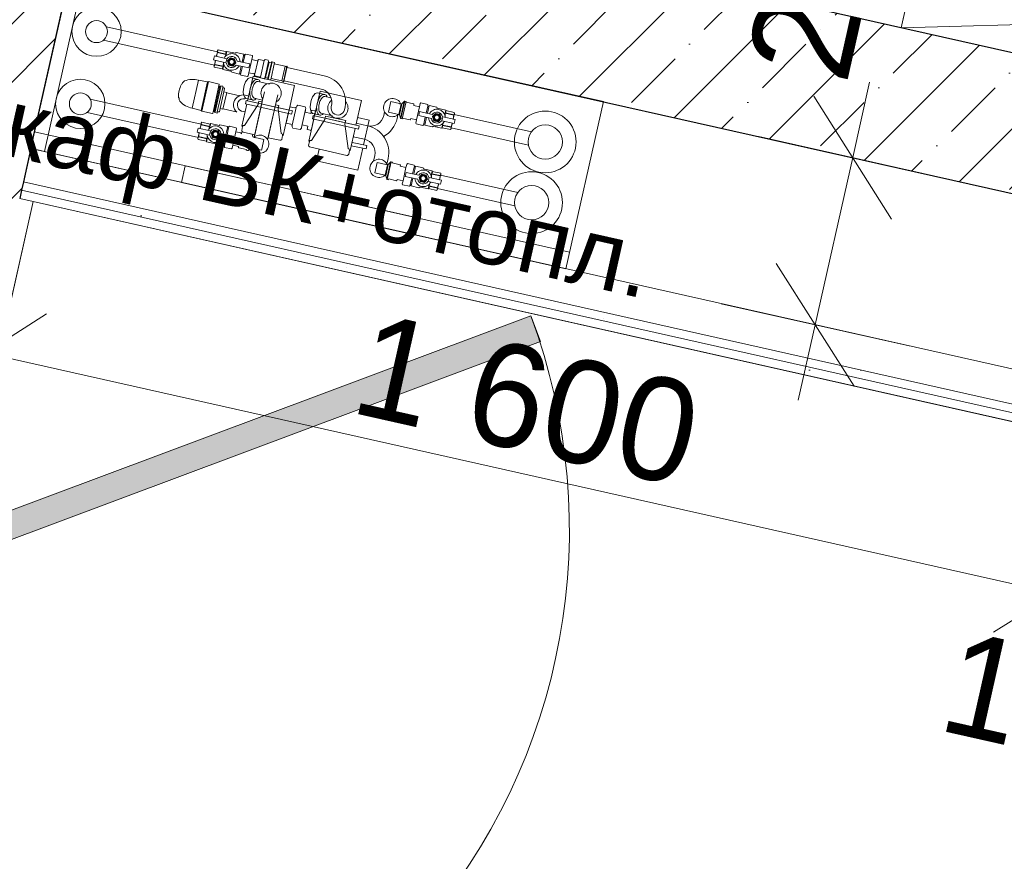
# Model space of a CAD drawing. Header units: millimetres. Extents: x -7218036 to -6523761, y 6117771 to 6337028.
# Tile 132 of 223: x -7156767 to -7155331, y 6138962 to 6140189. Entities that reach past the tile are written whole.
import ezdxf

# ---------------------------------------------------------------- set-up
doc = ezdxf.new("R2010")
doc.units = ezdxf.units.MM
doc.header["$MEASUREMENT"] = 0
for name, color, linetype in [('S - МОП.АР', 7, 'Continuous'), ('АР-Стены_внутренние_пилоны.АР', 7, 'Continuous'), ('АР-Стены_Перегородки_100_.АР', 7, 'Continuous'), ('АР-Стены_Перегородки_шахты_.АР', 7, 'Continuous'), ('АР-Чертеж-Размеры.АР', 7, 'Continuous'), ('ИОС-Шахты и отверстия.АР', 7, 'Continuous')]:
    doc.layers.add(name, color=color, linetype=linetype)
for name, color, linetype, lineweight in [('АР-Стены_внутренние_пилоны.АР_Ном._пера__1', 7, 'Continuous', 15), ('АР-Стены_Перегородки_100_.АР_Ном._пера__1', 7, 'Continuous', 15), ('АР-Стены_Перегородки_шахты_.АР_Ном._пера__1', 7, 'Continuous', 15), ('АР-Чертеж-Размеры.АР_Ном._пера__1', 7, 'Continuous', 0), ('Двери Archicad_Ном._пера__120', 7, 'Continuous', 0), ('ИОС-Шахты и отверстия.АР_Ном._пера__1', 7, 'Continuous', 0)]:
    doc.layers.add(name, color=color, linetype=linetype, lineweight=lineweight)
doc.styles.add('РЎР“Р•РќР•Р\xa0Р\x98Р\xa0_РЎРўР\x98Р›Р¬_2', font='GOTHIC.TTF')
doc.styles.add('РЎР“Р•РќР•Р\xa0Р\x98Р\xa0_РЎРўР\x98Р›Р¬_8', font='arial.ttf')
doc.dimstyles.new('СГЕНЕРИР_СТИЛЬ__1', dxfattribs={"dimtxt": 150, "dimasz": 142.5, "dimexe": 0.18, "dimexo": 0.0625, "dimgap": 0, "dimtad": 1, "dimdec": 0, "dimzin": 0, "dimdsep": 46, "dimtxsty": 'РЎР“Р•РќР•Р\xa0Р\x98Р\xa0_РЎРўР\x98Р›Р¬_2', "dimblk": 'ARROWHEAD_6', "dimblk1": 'ARROWHEAD_6', "dimblk2": 'ARROWHEAD_6', "dimcen": 0.09, "dimse1": 1, "dimse2": 1, "dimclrd": 7, "dimclre": 7, "dimclrt": 7, "dimazin": 0, "dimtfac": 1, "dimtdec": 4, "dimtmove": 0, "dimatfit": 3, "dimfxl": 1, "dimtolj": 1, "dimtzin": 0, "dimarcsym": 0})
doc.dimstyles.new('СГЕНЕРИР_СТИЛЬ__2', dxfattribs={"dimtxt": 150, "dimasz": 142.5, "dimexe": 0.18, "dimexo": 0.0625, "dimgap": 0, "dimtad": 1, "dimdec": 0, "dimzin": 0, "dimdsep": 46, "dimtxsty": 'РЎР“Р•РќР•Р\xa0Р\x98Р\xa0_РЎРўР\x98Р›Р¬_2', "dimblk": 'ARROWHEAD_6', "dimblk1": 'ARROWHEAD_6', "dimblk2": 'ARROWHEAD_6', "dimcen": 0.09, "dimse1": 1, "dimse2": 1, "dimclrd": 7, "dimclre": 7, "dimclrt": 7, "dimazin": 0, "dimtfac": 1, "dimtdec": 4, "dimtmove": 2, "dimatfit": 3, "dimfxl": 1, "dimtolj": 1, "dimtzin": 0, "dimarcsym": 0})
pattern_1 = [(45, (-6566190.34, 6563027.8), (-111.369318, 111.369318), [0, -105, 0, -157.5]), (110, (-6565840.34, 6563027.8), (148.001588, 53.868173), [0, -77, 0, -133])]
pattern_2 = [(45, (-6566190.34, 6562677.8), (-84.852814, 84.852814), []), (45, (-6566232.77, 6562720.22), (-84.852814, 84.852814), [90, -30, 0, -30])]
pattern_3 = [(0, (-6566190.34, 6562677.795), (0, 75), [0, -75])]

# ---------------------------------------------------------------- blocks, each defined once
blk = doc.blocks.new('Металлическая Дверь 23[10]_7', base_point=(-6566190.3, 6562677.8))
at = {"layer": 'Двери Archicad_Ном._пера__120', "linetype": 'Continuous', "lineweight": 0, "true_color": 0xffffff}
blk.add_hatch(color=7, dxfattribs=at).paths.add_polyline_path([(-7156021.8, 6139757), (-7156855.5, 6139445.3), (-7156841.4, 6139407.8), (-7156007.8, 6139719.5)])
at = {"layer": 'Двери Archicad_Ном._пера__120', "color": 7, "linetype": 'Continuous', "lineweight": 0}
for p, q in [((-7156021.8, 6139757), (-7156855.5, 6139445.3)), ((-7156007.8, 6139719.5), (-7156021.8, 6139757)), ((-7156841.4, 6139407.8), (-7156007.8, 6139719.5))]:
    blk.add_line(p, q, dxfattribs=at)
blk.add_arc((-7156855.5, 6139445.3), 890, 257.342, 20.5025, dxfattribs=at)
blk = doc.blocks.new('Стена_35_7', base_point=(-7156772, 6140364.4))
at = {"layer": 'АР-Стены_внутренние_пилоны.АР', "linetype": 'Continuous', "lineweight": 0, "true_color": 0x000000}
h = blk.add_hatch(dxfattribs=at)
h.set_pattern_fill('ЖЕЛЕЗОБЕТОН__PROJECT__0007', color=18, style=0, pattern_type=2)
h.set_pattern_definition(pattern_2)
h.paths.add_polyline_path([(-7156891.5, 6140288.7), (-7157052.6, 6139571.6), (-7156916, 6139540.9), (-7156857.4, 6139527.7), (-7156696.4, 6140244.9)])
h = blk.add_hatch(dxfattribs=at)
h.set_pattern_fill('ШТУКАТУРКА__ГИПС_01_0007', color=18, style=0, pattern_type=2)
h.set_pattern_definition(pattern_1)
h.paths.add_polyline_path([(-7156731.5, 6139997), (-7156676.8, 6140240.5), (-7156696.4, 6140244.9), (-7156751.1, 6140001.4)])
h = blk.add_hatch(dxfattribs=at)
h.set_pattern_fill('ШТУКАТУРКА__ГИПС_01_0007', color=18, style=0, pattern_type=2)
h.set_pattern_definition(pattern_1)
h.paths.add_polyline_path([(-7156857.4, 6139527.7), (-7156837.9, 6139523.3), (-7156748, 6139923.8), (-7156767.5, 6139928.2)])
at = {"layer": 'АР-Стены_внутренние_пилоны.АР_Ном._пера__1', "color": 7, "linetype": 'Continuous', "lineweight": 30}
for p, q in [((-7156751.1, 6140001.4), (-7156696.4, 6140244.9)), ((-7156751.1, 6140001.4), (-7156762, 6139952.6)), ((-7156762, 6139952.6), (-7156764.7, 6139940.4)), ((-7156764.7, 6139940.4), (-7156767.5, 6139928.2))]:
    blk.add_line(p, q, dxfattribs=at)
at = {"layer": 'АР-Стены_внутренние_пилоны.АР_Ном._пера__1', "color": 7, "linetype": 'Continuous', "lineweight": 0}
for p, q in [((-7156731.5, 6139997), (-7156751.1, 6140001.4)), ((-7156767.5, 6139928.2), (-7156748, 6139923.8))]:
    blk.add_line(p, q, dxfattribs=at)
at = {"layer": 'АР-Стены_внутренние_пилоны.АР_Ном._пера__1', "color": 7, "linetype": 'Continuous', "lineweight": 0, "flags": 128}
for points in [[(-7156731.5, 6139997), (-7156676.8, 6140240.5)], [(-7156837.9, 6139523.3), (-7156748, 6139923.8)]]:
    blk.add_lwpolyline(points, dxfattribs=at)
at = {"layer": 'Двери Archicad_Ном._пера__120', "color": 7, "linetype": 'Continuous', "lineweight": 0}
blk.add_blockref('Металлическая Дверь 23[10]_7', (-6566190.3, 6562677.8), dxfattribs=at)
blk = doc.blocks.new('Стена_39_7', base_point=(-7155113.4, 6139991.9))
at = {"layer": 'АР-Стены_внутренние_пилоны.АР', "linetype": 'Continuous', "lineweight": 0, "true_color": 0x000000}
h = blk.add_hatch(dxfattribs=at)
h.set_pattern_fill('ЖЕЛЕЗОБЕТОН__PROJECT__0007', color=18, style=0, pattern_type=2)
h.set_pattern_definition(pattern_2)
h.paths.add_polyline_path([(-7156692.7, 6140261.2), (-7156676.8, 6140240.5), (-7155232.9, 6139916.2), (-7155189, 6140111.4), (-7156652.5, 6140440.1)])
at = {"layer": 'АР-Стены_внутренние_пилоны.АР_Ном._пера__1', "color": 7, "linetype": 'Continuous', "lineweight": 30, "flags": 128}
for points in [[(-7155189, 6140111.4), (-7156652.5, 6140440.1)], [(-7156676.8, 6140240.5), (-7155037.7, 6139872.4)]]:
    blk.add_lwpolyline(points, dxfattribs=at)
blk = doc.blocks.new('Стена_90_7', base_point=(-7155481.7, 6140177.1))
at = {"layer": 'АР-Стены_Перегородки_100_.АР', "linetype": 'Continuous', "lineweight": 0, "true_color": 0x000000}
h = blk.add_hatch(dxfattribs=at)
h.set_pattern_fill('БЛОКИ_БЕТОННЫЕ_ЭФФЕКТИВН_7E', color=18, style=0, pattern_type=2)
h.set_pattern_definition([(45, (-6566190.34, 6562677.8), (-127.279217, 127.279217), [])])
h.paths.add_polyline_path([(-7155481.7, 6140177.1), (-7155405, 6140518.5), (-7155551.4, 6140551.4), (-7155628.1, 6140210)])
at = {"layer": 'АР-Стены_Перегородки_100_.АР_Ном._пера__1', "color": 7, "linetype": 'Continuous', "lineweight": 15, "flags": 128}
for points in [[(-7155551.4, 6140551.4), (-7155628.1, 6140210)], [(-7155405, 6140518.5), (-7155551.4, 6140551.4)], [(-7155481.7, 6140177.1), (-7155405, 6140518.5)], [(-7155628.1, 6140210), (-7155481.7, 6140177.1)]]:
    blk.add_lwpolyline(points, dxfattribs=at)
blk = doc.blocks.new('Стена_94_7', base_point=(-7152541.6, 6139030.4))
at = {"layer": 'АР-Стены_Перегородки_шахты_.АР', "linetype": 'Continuous', "lineweight": 0, "true_color": 0x000000}
h = blk.add_hatch(dxfattribs=at)
h.set_pattern_fill('ШТУКАТУРКА__ГИПС_03_0007', color=18, style=0, pattern_type=2)
h.set_pattern_definition(pattern_3)
h.paths.add_polyline_path([(-7156745.2, 6139936), (-7156742.5, 6139948.2), (-7156762, 6139952.6), (-7156764.7, 6139940.4)])
h = blk.add_hatch(dxfattribs=at)
h.set_pattern_fill('ШТУКАТУРКА__ГИПС_03_0007', color=18, style=0, pattern_type=2)
h.set_pattern_definition(pattern_3)
h.paths.add_polyline_path([(-7156748, 6139923.8), (-7156745.2, 6139936), (-7156764.7, 6139940.4), (-7156767.5, 6139928.2)])
h = blk.add_hatch(dxfattribs=at)
h.set_pattern_fill('ШТУКАТУРКА__ГИПС_03_0007', color=18, style=0, pattern_type=2)
h.set_pattern_definition(pattern_3)
h.paths.add_polyline_path([(-7156748, 6139923.8), (-7152552.5, 6138981.6), (-7152549.8, 6138993.8), (-7156745.2, 6139936)])
h = blk.add_hatch(dxfattribs=at)
h.set_pattern_fill('ШТУКАТУРКА__ГИПС_03_0007', color=18, style=0, pattern_type=2)
h.set_pattern_definition(pattern_3)
h.paths.add_polyline_path([(-7156745.2, 6139936), (-7152549.8, 6138993.8), (-7152547, 6139006), (-7156742.5, 6139948.2)])
at = {"layer": 'АР-Стены_внутренние_пилоны.АР_Ном._пера__1', "color": 7, "linetype": 'Continuous', "lineweight": 30}
for p, q in [((-7156751.1, 6140001.4), (-7156762, 6139952.6)), ((-7156762, 6139952.6), (-7156764.7, 6139940.4)), ((-7156764.7, 6139940.4), (-7156767.5, 6139928.2))]:
    blk.add_line(p, q, dxfattribs=at)
at = {"layer": 'АР-Стены_внутренние_пилоны.АР_Ном._пера__1', "color": 7, "linetype": 'Continuous', "lineweight": 0}
for p, q in [((-7156731.5, 6139997), (-7156751.1, 6140001.4)), ((-7156762, 6139952.6), (-7156742.5, 6139948.2)), ((-7156764.7, 6139940.4), (-7156745.2, 6139936)), ((-7156767.5, 6139928.2), (-7156748, 6139923.8))]:
    blk.add_line(p, q, dxfattribs=at)
at = {"layer": 'АР-Стены_Перегородки_шахты_.АР_Ном._пера__1', "color": 7, "linetype": 'Continuous', "lineweight": 0}
for p, q in [((-7156745.2, 6139936), (-7152549.8, 6138993.8)), ((-7156742.5, 6139948.2), (-7152547, 6139006))]:
    blk.add_line(p, q, dxfattribs=at)
at = {"layer": 'АР-Стены_Перегородки_шахты_.АР_Ном._пера__1', "color": 7, "linetype": 'Continuous', "lineweight": 0, "flags": 128}
for points in [[(-7152536.1, 6139054.8), (-7156731.5, 6139997)], [(-7156748, 6139923.8), (-7152552.5, 6138981.6)]]:
    blk.add_lwpolyline(points, dxfattribs=at)
blk = doc.blocks.new('*D507', base_point=(-6566190.3, 6562677.8))
at = {"layer": 'АР-Чертеж-Размеры.АР_Ном._пера__1', "color": 7, "linetype": 'Continuous', "lineweight": 0, "transparency": 16777216}
for p, q in [((-7156848.9, 6139565.9), (-7156787.2, 6139840.3)), ((-7156728.4, 6139759.8), (-7156907.7, 6139646.3)), ((-7156927.8, 6139727.7), (-7156818, 6139703.1)), ((-7156818, 6139703.1), (-7155257, 6139352.5)), ((-7155167.4, 6139409.2), (-7155346.6, 6139295.7))]:
    blk.add_line(p, q, dxfattribs=at)
at = {"layer": 'АР-Чертеж-Размеры.АР_Ном._пера__1', "color": 7, "lineweight": 0, "transparency": 16777216, "char_height": 150, "attachment_point": 7, "rotation": 347.342, "style": 'РЎР“Р•РќР•Р\xa0Р\x98Р\xa0_РЎРўР\x98Р›Р¬_2'}
for s, insert in [('\\A1;{\\pql;\\fCentury Gothic|b0|i0|c204|p0;\\W1.000000;1\xa0600}', (-7156288.9, 6139615)), ('\\A1;{\\pql;\\fCentury Gothic|b0|i0|c204|p0;\\W1.000000;100}', (-7155431.3, 6139151.7))]:
    blk.add_mtext(s, dxfattribs=dict(at, insert=insert))
blk = doc.blocks.new('ARROWHEAD_6')
at = {"color": 0, "linetype": 'Continuous', "lineweight": 0}
for p, q in [((-0.5, -0.5), (0.5, 0.5)), ((0, 0), (-1, 0))]:
    blk.add_line(p, q, dxfattribs=at)
blk = doc.blocks.new('*D508', base_point=(-6566190.3, 6562677.8))
at = {"layer": 'АР-Чертеж-Размеры.АР_Ном._пера__1', "color": 7, "linetype": 'Continuous', "lineweight": 0, "transparency": 16777216}
for p, q in [((-7156818, 6139703.1), (-7155257, 6139352.5)), ((-7155287.8, 6139215.3), (-7155226.2, 6139489.7)), ((-7155190.2, 6139193.4), (-7155128.6, 6139467.8)), ((-7155167.4, 6139409.2), (-7155346.6, 6139295.7)), ((-7155069.8, 6139387.3), (-7155249, 6139273.8)), ((-7155257, 6139352.5), (-7155159.4, 6139330.6))]:
    blk.add_line(p, q, dxfattribs=at)
blk = doc.blocks.new('*D512', base_point=(-6566190.3, 6562677.8))
at = {"layer": 'АР-Чертеж-Размеры.АР_Ном._пера__1', "color": 7, "linetype": 'Continuous', "lineweight": 0, "transparency": 16777216}
for p, q in [((-7155527.5, 6140097.7), (-7155552.1, 6139987.9)), ((-7155495.4, 6139898.3), (-7155608.9, 6140077.5)), ((-7155689.3, 6140018.7), (-7155414.9, 6139957.1)), ((-7155552.1, 6139987.9), (-7155606.9, 6139744)), ((-7155663.7, 6139833.6), (-7155550.2, 6139654.4)), ((-7155744.1, 6139774.8), (-7155469.7, 6139713.2)), ((-7155606.9, 6139744), (-7155631.6, 6139634.2))]:
    blk.add_line(p, q, dxfattribs=at)
at = {"layer": 'АР-Чертеж-Размеры.АР_Ном._пера__1', "color": 7, "lineweight": 0, "transparency": 16777216, "insert": (-7155559.6, 6140091.8), "char_height": 150, "attachment_point": 7, "rotation": 77.3422, "style": 'РЎР“Р•РќР•Р\xa0Р\x98Р\xa0_РЎРўР\x98Р›Р¬_2'}
blk.add_mtext('\\A1;{\\pql;\\fCentury Gothic|b0|i0|c204|p0;\\W1.000000;250}', dxfattribs=at)
blk = doc.blocks.new('Символ Проема в Полу 21[96]_7', base_point=(-7155481.7, 6140177.1))
at = {"layer": 'ИОС-Шахты и отверстия.АР_Ном._пера__1', "color": 7, "linetype": 'Continuous', "lineweight": 0, "flags": 128}
for points in [[(-7155234.8, 6140183.8), (-7155123.3, 6140404.1), (-7155416, 6140469.8), (-7155481.7, 6140177.1)], [(-7155481.7, 6140177.1), (-7155189, 6140111.3), (-7155123.3, 6140404.1), (-7155234.8, 6140183.8)]]:
    blk.add_lwpolyline(points, close=True, dxfattribs=at)

msp = doc.modelspace()

# ---------------------------------------------------------------- linework, layer by layer
at = {"layer": 'S - МОП.АР', "color": 254, "linetype": 'Continuous', "lineweight": 0, "true_color": 0xdadada, "flags": 128}
msp.add_lwpolyline([(-7146382.639, 6138251.176), (-7150295.038, 6139130.552), (-7150435.659, 6138504.918), (-7156748.015, 6139923.651), (-7157089.913, 6138401.333), (-7147162.243, 6136171.746), (-7146974.894, 6137005.953), (-7146677.305, 6136939.12)], close=True, dxfattribs=at)
at = {"layer": 'ИОС-Шахты и отверстия.АР_Ном._пера__1', "color": 7, "linetype": 'Continuous', "lineweight": 0}
for p, q in [((-7156751.146, 6140000.989), (-7156696.361, 6140244.912)), ((-7156696.361, 6140244.912), (-7155915.806, 6140069.6)), ((-7156640.997, 6140178.669), (-7156479.064, 6140142.294)), ((-7156645.379, 6140159.155), (-7156483.446, 6140122.785)), ((-7156442.963, 6140127.017), (-7156440.385, 6140138.497)), ((-7156441.35, 6140126.655), (-7156439.119, 6140136.589)), ((-7156428.612, 6140130.888), (-7156432.961, 6140111.526)), ((-7156419.778, 6140130.518), (-7156424.817, 6140108.083)), ((-7156416.254, 6140105.131), (-7156410.83, 6140129.28)), ((-7156404.435, 6140128.101), (-7156409.914, 6140103.707)), ((-7156408.721, 6140104.516), (-7156403.703, 6140126.86)), ((-7156405.293, 6140103.746), (-7156400.274, 6140126.09)), ((-7156399.377, 6140127.682), (-7156405.163, 6140101.923)), ((-7156446.856, 6140109.682), (-7156444.278, 6140121.163)), ((-7156444.896, 6140110.865), (-7156442.665, 6140120.8)), ((-7156377.279, 6140119.428), (-7156323.301, 6140107.302)), ((-7156420.016, 6140102.012), (-7156430.89, 6140104.454)), ((-7156402.977, 6140095.085), (-7156419.7, 6140098.859)), ((-7156381.66, 6140099.924), (-7156327.673, 6140087.799)), ((-7156414.567, 6140065.975), (-7156410.52, 6140083.993)), ((-7156405.743, 6140013.998), (-7156391.006, 6140079.61)), ((-7156322.445, 6140080.097), (-7156333.319, 6140082.54)), ((-7156664.669, 6140073.272), (-7156502.557, 6140036.861)), ((-7156425.631, 6140074.625), (-7156413.259, 6140071.799)), ((-7156425.368, 6140017.883), (-7156414.567, 6140065.975)), ((-7156313.156, 6140074.92), (-7156322.128, 6140076.944)), ((-7156214.31, 6140050.784), (-7156210.914, 6140065.907)), ((-7156209.955, 6140066.207), (-7156213.57, 6140050.108)), ((-7156212.092, 6140045.375), (-7156206.594, 6140069.854)), ((-7156205.724, 6140070.126), (-7156211.422, 6140044.758)), ((-7156209.496, 6140044.325), (-7156203.799, 6140069.693)), ((-7155915.806, 6140069.6), (-7155970.591, 6139825.677)), ((-7156669.052, 6140053.758), (-7156506.47, 6140017.242)), ((-7156328.06, 6140052.71), (-7156310.924, 6140048.862)), ((-7156184.076, 6140062.115), (-7156188.425, 6140042.753)), ((-7156174.372, 6140052.841), (-7156172.141, 6140062.776)), ((-7156172.759, 6140052.479), (-7156170.181, 6140063.959)), ((-7156020.948, 6140025.55), (-7156133.593, 6140050.85)), ((-7156340.527, 6140044.245), (-7156339.436, 6140049.101)), ((-7156273.204, 6140029.124), (-7156340.527, 6140044.245)), ((-7156339.436, 6140049.101), (-7156272.114, 6140033.98)), ((-7156177.919, 6140037.052), (-7156175.687, 6140046.987)), ((-7156176.653, 6140035.145), (-7156174.074, 6140046.625)), ((-7155965.113, 6139850.069), (-7156745.667, 6140025.381)), ((-7156466.635, 6140021.619), (-7156464.057, 6140033.099)), ((-7156465.022, 6140021.257), (-7156462.791, 6140031.192)), ((-7156452.285, 6140025.491), (-7156456.633, 6140006.129)), ((-7156272.114, 6140033.98), (-7156273.204, 6140029.124)), ((-7156025.331, 6140006.037), (-7156137.976, 6140031.336)), ((-7156470.528, 6140004.285), (-7156467.95, 6140015.765)), ((-7156468.568, 6140005.468), (-7156466.337, 6140015.403)), ((-7155970.591, 6139825.677), (-7156751.146, 6140000.989)), ((-7156231.916, 6139956.738), (-7156226.419, 6139981.217)), ((-7156225.548, 6139981.489), (-7156231.246, 6139956.121)), ((-7156234.135, 6139962.147), (-7156230.738, 6139977.27)), ((-7156229.779, 6139977.57), (-7156233.394, 6139961.472)), ((-7156203.9, 6139973.478), (-7156208.249, 6139954.117)), ((-7156194.197, 6139964.204), (-7156191.965, 6139974.139)), ((-7156192.583, 6139963.842), (-7156190.005, 6139975.322)), ((-7156197.743, 6139948.415), (-7156195.511, 6139958.35)), ((-7156196.477, 6139946.508), (-7156193.898, 6139957.988)), ((-7156040.85, 6139936.937), (-7156153.416, 6139962.219)), ((-7156045.233, 6139917.424), (-7156157.798, 6139942.706))]:
    msp.add_line(p, q, dxfattribs=at)
for points in [[(-7156478.621, 6140144.266), (-7156477.976, 6140144.966), (-7156465.756, 6140142.221), (-7156465.188, 6140142.838), (-7156452.679, 6140140.028), (-7156451.74, 6140141.047), (-7156440.385, 6140138.497), (-7156440.732, 6140136.952), (-7156439.119, 6140136.589), (-7156438.817, 6140137.93), (-7156437.866, 6140138.962), (-7156428.015, 6140136.75), (-7156427.597, 6140135.41), (-7156428.612, 6140130.888), (-7156421.026, 6140129.184), (-7156420.701, 6140127.891), (-7156420.169, 6140128.778), (-7156419.778, 6140130.518, -0.41421356), (-7156418.878, 6140131.088), (-7156410.83, 6140129.28), (-7156410.775, 6140129.525), (-7156409.566, 6140130.852), (-7156404.96, 6140129.817), (-7156404.435, 6140128.101), (-7156404.869, 6140126.169, -0.39558964), (-7156403.703, 6140126.86), (-7156400.274, 6140126.09), (-7156400.006, 6140127.283, -0.41519234), (-7156399.377, 6140127.682), (-7156395.5, 6140126.811), (-7156395.993, 6140124.616), (-7156380.041, 6140121.033), (-7156379.445, 6140120.937, 0.0978561), (-7156377.587, 6140121.118, -0.57355547), (-7156377.019, 6140120.589), (-7156381.918, 6140098.774, -0.57343649), (-7156382.658, 6140098.538, 0.12887998), (-7156384.84, 6140099.665), (-7156400.792, 6140103.248), (-7156401.285, 6140101.053), (-7156405.163, 6140101.923, -0.41582202), (-7156405.561, 6140102.552), (-7156405.293, 6140103.746), (-7156408.721, 6140104.516, -0.39185302), (-7156409.479, 6140105.617), (-7156409.914, 6140103.707), (-7156410.612, 6140102.94), (-7156415.95, 6140104.139), (-7156416.254, 6140105.131), (-7156416.199, 6140105.376), (-7156424.247, 6140107.183, -0.41421356), (-7156424.817, 6140108.083), (-7156424.356, 6140110.133), (-7156424.74, 6140109.68), (-7156424.838, 6140109.702), (-7156425.167, 6140111.016), (-7156426.008, 6140109.965), (-7156432.961, 6140111.526), (-7156433.977, 6140107.004), (-7156434.928, 6140105.972), (-7156444.779, 6140108.185), (-7156445.197, 6140109.524), (-7156444.896, 6140110.865), (-7156446.509, 6140111.228), (-7156446.856, 6140109.682), (-7156458.212, 6140112.233), (-7156458.625, 6140113.556), (-7156459.907, 6140113.844), (-7156471.134, 6140116.365), (-7156471.384, 6140117.165), (-7156483.604, 6140119.91), (-7156483.887, 6140120.818), (-7156481.912, 6140129.615), (-7156484.705, 6140130.242), (-7156483.39, 6140136.097), (-7156480.597, 6140135.469)], [(-7156424.601, 6140021.301), (-7156441.675, 6140025.136, -0.34983856), (-7156443.619, 6140027.538), (-7156442.413, 6140033.189, -0.39882068), (-7156439.487, 6140034.878), (-7156419.776, 6140065.442), (-7156418.68, 6140070.32), (-7156413.835, 6140069.232)], [(-7156405.087, 6140016.918), (-7156388.012, 6140013.083, 0.34983856), (-7156385.227, 6140014.423), (-7156383.901, 6140020.047, 0.39882068), (-7156385.824, 6140022.825), (-7156390.572, 6140058.883), (-7156389.477, 6140063.761), (-7156394.321, 6140064.849)], [(-7156373.478, 6140061.822), (-7156366.476, 6140060.249), (-7156365.2, 6140061.121), (-7156364.017, 6140060.856, -0.18859974), (-7156361.732, 6140064.19), (-7156351.028, 6140061.786, -0.22264824), (-7156350.636, 6140056.691), (-7156351.228, 6140054.056), (-7156342.679, 6140052.192), (-7156341.59, 6140057.044), (-7156337.868, 6140056.208), (-7156336.086, 6140056.556), (-7156335.695, 6140056.468), (-7156342.329, 6140027.095), (-7156343.342, 6140027.969), (-7156347.89, 6140028.99), (-7156347.157, 6140033.574), (-7156355.412, 6140035.428), (-7156356.19, 6140031.963, -0.18859974), (-7156358.475, 6140028.629), (-7156369.18, 6140031.033, -0.18859974), (-7156369.819, 6140035.024), (-7156371.603, 6140035.425), (-7156372.095, 6140036.811), (-7156378.76, 6140038.308)], [(-7156184.076, 6140062.115), (-7156192.633, 6140064.037), (-7156192.295, 6140065.54), (-7156192.697, 6140066.175), (-7156204.018, 6140068.717), (-7156203.799, 6140069.693), (-7156205.724, 6140070.126, 0.26701599), (-7156206.594, 6140069.854), (-7156209.955, 6140066.207, -0.26843027), (-7156210.914, 6140065.907), (-7156213.494, 6140066.49), (-7156213.461, 6140066.636), (-7156226.145, 6140069.485), (-7156229.608, 6140054.069), (-7156216.924, 6140051.22), (-7156216.891, 6140051.367), (-7156214.31, 6140050.784, -0.27492618), (-7156213.57, 6140050.108), (-7156212.092, 6140045.375, 0.26794919), (-7156211.422, 6140044.758), (-7156209.496, 6140044.325), (-7156209.277, 6140045.301), (-7156197.956, 6140042.758), (-7156197.322, 6140043.16), (-7156196.981, 6140044.675), (-7156188.425, 6140042.753)], [(-7156321.109, 6140048.406), (-7156291.905, 6140041.847), (-7156293.001, 6140036.968), (-7156288.249, 6140000.926, -0.36891948), (-7156286.302, 6139998.327), (-7156287.454, 6139993.06, -0.41421356), (-7156290.441, 6139991.169), (-7156344.479, 6140003.337, -0.36891948), (-7156345.995, 6140006.208), (-7156344.9, 6140011.087, -0.41421356), (-7156341.913, 6140012.978), (-7156322.205, 6140043.527)], [(-7156203.9, 6139973.478), (-7156212.457, 6139975.4), (-7156212.119, 6139976.903), (-7156212.521, 6139977.538), (-7156223.842, 6139980.08), (-7156223.623, 6139981.056), (-7156225.548, 6139981.489, 0.26701599), (-7156226.419, 6139981.217), (-7156229.779, 6139977.57, -0.26843027), (-7156230.738, 6139977.27), (-7156233.319, 6139977.853), (-7156233.286, 6139977.999), (-7156245.97, 6139980.848), (-7156249.432, 6139965.432), (-7156236.748, 6139962.583), (-7156236.715, 6139962.73), (-7156234.135, 6139962.147, -0.27492618), (-7156233.394, 6139961.472), (-7156231.916, 6139956.738, 0.26794919), (-7156231.246, 6139956.121), (-7156229.32, 6139955.688), (-7156229.101, 6139956.664), (-7156217.78, 6139954.121), (-7156217.146, 6139954.523), (-7156216.805, 6139956.038), (-7156208.249, 6139954.117)]]:
    msp.add_lwpolyline(points, format="xyb", close=True, dxfattribs=at)
for points in [[(-7156483.39, 6140136.097), (-7156465.471, 6140132.072), (-7156466.786, 6140126.218), (-7156484.705, 6140130.242)], [(-7156478.859, 6140141.037), (-7156466.639, 6140138.292)], [(-7156478.744, 6140141.549), (-7156466.524, 6140138.805), (-7156466.639, 6140138.292)], [(-7156465.188, 6140142.838), (-7156466.708, 6140136.071)], [(-7156482.836, 6140123.327), (-7156470.617, 6140120.582), (-7156470.501, 6140121.095)], [(-7156482.721, 6140123.839), (-7156470.501, 6140121.095)], [(-7156471.134, 6140116.365), (-7156469.614, 6140123.132)], [(-7156450.205, 6140128.643), (-7156431.725, 6140124.493), (-7156433.04, 6140118.639), (-7156451.52, 6140122.789)], [(-7156395.5, 6140126.811), (-7156401.285, 6140101.053)], [(-7156380.041, 6140121.033), (-7156384.84, 6140099.665)], [(-7156382.658, 6140098.538), (-7156377.587, 6140121.118)], [(-7156382.658, 6140098.538), (-7156377.587, 6140121.118)], [(-7156506.454, 6140100.953), (-7156515.696, 6140059.794)], [(-7156502.681, 6140056.632), (-7156493.337, 6140098.248)], [(-7156492.115, 6140098.635), (-7156501.618, 6140055.725)], [(-7156430.89, 6140104.454), (-7156434.077, 6140103.24), (-7156437.821, 6140098.253), (-7156439.797, 6140093), (-7156440.941, 6140087.908), (-7156441.43, 6140083.178), (-7156441.013, 6140080.136), (-7156439.67, 6140076.335), (-7156437.767, 6140074.226), (-7156426.036, 6140071.592)], [(-7156477.278, 6140090.702), (-7156484.938, 6140056.587)], [(-7156483.805, 6140054.796), (-7156475.487, 6140091.836)], [(-7156474.025, 6140091.508), (-7156482.342, 6140054.468)], [(-7156479.199, 6140054.786), (-7156471.32, 6140089.877)], [(-7156469.578, 6140083.953), (-7156475.086, 6140059.425)], [(-7156333.319, 6140082.54), (-7156336.505, 6140081.326), (-7156340.25, 6140076.339), (-7156342.226, 6140071.086), (-7156343.37, 6140065.993), (-7156343.858, 6140061.263), (-7156343.442, 6140058.222), (-7156342.099, 6140054.421), (-7156340.196, 6140052.312), (-7156328.465, 6140049.677)], [(-7156442.355, 6140033.376), (-7156443.369, 6140033.566), (-7156436.147, 6140065.721)], [(-7156188.425, 6140042.753), (-7156189.44, 6140038.231), (-7156189.022, 6140036.892), (-7156179.171, 6140034.679), (-7156178.22, 6140035.711), (-7156177.919, 6140037.052), (-7156176.305, 6140036.69), (-7156176.653, 6140035.145), (-7156165.297, 6140032.594), (-7156164.358, 6140033.613), (-7156163.076, 6140033.325), (-7156151.849, 6140030.804), (-7156151.281, 6140031.42), (-7156139.061, 6140028.676), (-7156138.416, 6140029.375), (-7156136.44, 6140038.172), (-7156133.647, 6140037.545), (-7156132.333, 6140043.399), (-7156135.125, 6140044.027), (-7156133.15, 6140052.824), (-7156133.433, 6140053.732), (-7156145.653, 6140056.476), (-7156145.903, 6140057.277), (-7156158.412, 6140060.086), (-7156158.825, 6140061.409), (-7156170.181, 6140063.959), (-7156170.528, 6140062.414), (-7156172.141, 6140062.776), (-7156171.84, 6140064.117), (-7156172.258, 6140065.457), (-7156182.109, 6140067.669), (-7156183.06, 6140066.637), (-7156184.076, 6140062.115)], [(-7156470.769, 6140058.973), (-7156451.553, 6140054.613)], [(-7156375.654, 6140052.134), (-7156382.876, 6140019.98), (-7156383.901, 6140020.047)], [(-7156369.819, 6140035.024), (-7156364.017, 6140060.856)], [(-7156350.388, 6140057.795), (-7156356.19, 6140031.963)], [(-7156165.517, 6140050.853), (-7156183.998, 6140055.003), (-7156185.312, 6140049.149), (-7156166.832, 6140044.998)], [(-7156145.903, 6140057.277), (-7156147.423, 6140050.51)], [(-7156134.201, 6140050.315), (-7156146.42, 6140053.06), (-7156146.536, 6140052.547)], [(-7156134.316, 6140049.802), (-7156146.536, 6140052.547)], [(-7156456.633, 6140006.129), (-7156457.649, 6140001.607), (-7156458.6, 6140000.575), (-7156468.451, 6140002.787), (-7156468.869, 6140004.127), (-7156468.568, 6140005.468), (-7156470.181, 6140005.83), (-7156470.528, 6140004.285), (-7156481.884, 6140006.835), (-7156482.297, 6140008.158), (-7156483.579, 6140008.446), (-7156483.582, 6140008.436), (-7156494.806, 6140010.967), (-7156495.056, 6140011.768), (-7156507.276, 6140014.512), (-7156507.56, 6140015.42), (-7156505.584, 6140024.217), (-7156508.377, 6140024.845), (-7156507.062, 6140030.699), (-7156504.269, 6140030.072), (-7156502.293, 6140038.869), (-7156501.649, 6140039.568), (-7156489.429, 6140036.824), (-7156488.86, 6140037.44), (-7156476.351, 6140034.631), (-7156475.412, 6140035.65), (-7156464.057, 6140033.099), (-7156464.404, 6140031.554), (-7156462.791, 6140031.192), (-7156462.49, 6140032.533), (-7156461.539, 6140033.565), (-7156451.687, 6140031.352), (-7156451.269, 6140030.013), (-7156452.285, 6140025.491)], [(-7156502.531, 6140035.639), (-7156490.311, 6140032.894)], [(-7156502.416, 6140036.152), (-7156490.196, 6140033.407), (-7156490.311, 6140032.894)], [(-7156488.86, 6140037.44), (-7156490.38, 6140030.673)], [(-7156338.576, 6140043.807), (-7156345.798, 6140011.652), (-7156344.784, 6140011.462)], [(-7156274.501, 6140046.168), (-7156257.785, 6140042.414), (-7156265.879, 6140006.378)], [(-7156151.849, 6140030.804), (-7156150.329, 6140037.571)], [(-7156132.333, 6140043.399), (-7156150.251, 6140047.424), (-7156151.566, 6140041.57), (-7156133.647, 6140037.545)], [(-7156138.293, 6140032.092), (-7156150.513, 6140034.837), (-7156150.398, 6140035.35)], [(-7156138.178, 6140032.605), (-7156150.398, 6140035.35)], [(-7156507.062, 6140030.699), (-7156489.143, 6140026.674), (-7156490.458, 6140020.82), (-7156508.377, 6140024.845)], [(-7156473.877, 6140023.246), (-7156455.397, 6140019.095), (-7156456.712, 6140013.241), (-7156475.192, 6140017.391)], [(-7156456.633, 6140006.129), (-7156448.077, 6140004.207), (-7156448.414, 6140002.704), (-7156448.013, 6140002.069), (-7156436.692, 6139999.527), (-7156436.911, 6139998.551), (-7156434.985, 6139998.118), (-7156434.115, 6139998.39), (-7156430.754, 6140002.037), (-7156429.796, 6140002.337), (-7156414.53, 6139998.908), (-7156414.215, 6140000.31), (-7156411.101, 6140014.175), (-7156423.785, 6140017.024), (-7156423.818, 6140016.877), (-7156426.399, 6140017.46), (-7156427.184, 6140018.279), (-7156428.419, 6140022.235), (-7156441.328, 6140025.134), (-7156442.753, 6140025.486), (-7156443.388, 6140025.084), (-7156443.815, 6140023.181), (-7156444.373, 6140022.494), (-7156444.698, 6140023.786), (-7156452.285, 6140025.491)], [(-7156278.083, 6140030.22), (-7156285.305, 6139998.065), (-7156286.302, 6139998.327)], [(-7156506.509, 6140017.929), (-7156494.289, 6140015.184), (-7156494.174, 6140015.697)], [(-7156506.394, 6140018.442), (-7156494.174, 6140015.697)], [(-7156494.806, 6140010.967), (-7156493.286, 6140017.734)], [(-7156266.969, 6140001.522), (-7156274.191, 6139969.368), (-7156334.684, 6139982.954), (-7156330.789, 6140000.254)], [(-7156208.249, 6139954.117), (-7156209.264, 6139949.594), (-7156208.846, 6139948.255), (-7156198.995, 6139946.042), (-7156198.044, 6139947.074), (-7156197.743, 6139948.415), (-7156196.13, 6139948.053), (-7156196.477, 6139946.508), (-7156185.121, 6139943.957), (-7156184.182, 6139944.976), (-7156182.9, 6139944.688), (-7156182.902, 6139944.678), (-7156171.673, 6139942.167), (-7156171.105, 6139942.783), (-7156158.885, 6139940.039), (-7156158.24, 6139940.738), (-7156156.264, 6139949.535), (-7156153.472, 6139948.908), (-7156152.157, 6139954.762), (-7156154.95, 6139955.39), (-7156152.974, 6139964.187), (-7156153.257, 6139965.095), (-7156165.477, 6139967.839), (-7156165.727, 6139968.64), (-7156178.237, 6139971.449), (-7156178.65, 6139972.772), (-7156190.005, 6139975.322), (-7156190.352, 6139973.777), (-7156191.965, 6139974.139), (-7156191.664, 6139975.48), (-7156192.082, 6139976.82), (-7156201.934, 6139979.032), (-7156202.885, 6139978), (-7156203.9, 6139973.478)], [(-7156185.342, 6139962.216), (-7156203.822, 6139966.366), (-7156205.137, 6139960.512), (-7156186.656, 6139956.361)], [(-7156165.727, 6139968.64), (-7156167.247, 6139961.873)], [(-7156154.025, 6139961.678), (-7156166.245, 6139964.423), (-7156166.36, 6139963.91)], [(-7156154.14, 6139961.165), (-7156166.36, 6139963.91)], [(-7156152.157, 6139954.762), (-7156170.076, 6139958.787), (-7156171.39, 6139952.933), (-7156153.472, 6139948.908)], [(-7156171.673, 6139942.167), (-7156170.153, 6139948.934)], [(-7156158.118, 6139943.455), (-7156170.337, 6139946.2), (-7156170.222, 6139946.713)], [(-7156158.002, 6139943.968), (-7156170.222, 6139946.713)]]:
    msp.add_lwpolyline(points, dxfattribs=at)
for points in [[(-7156477.976, 6140144.966, 0.26730403), (-7156478.744, 6140141.549), (-7156478.859, 6140141.037, 0.07529547), (-7156480.537, 6140135.456)], [(-7156466.639, 6140138.292, 0.0494936), (-7156467.948, 6140134.658)], [(-7156466.524, 6140138.805, -0.26723606), (-7156465.756, 6140142.221), (-7156465.188, 6140142.838)], [(-7156483.604, 6140119.91, -0.26730403), (-7156482.836, 6140123.327), (-7156482.721, 6140123.839, -0.07529547), (-7156481.851, 6140129.602)], [(-7156470.501, 6140121.095, -0.0494936), (-7156470.131, 6140124.94)], [(-7156470.617, 6140120.582, 0.26723606), (-7156471.384, 6140117.165), (-7156471.134, 6140116.365)], [(-7156446.322, 6140078.182), (-7156465.487, 6140082.487), (-7156465.37, 6140083.008), (-7156469.578, 6140083.953), (-7156468.56, 6140088.489), (-7156469.662, 6140089.504), (-7156471.32, 6140089.877), (-7156470.885, 6140091.815), (-7156473.809, 6140092.471), (-7156474.025, 6140091.508), (-7156475.487, 6140091.836), (-7156477.278, 6140090.702), (-7156476.348, 6140094.845), (-7156476.537, 6140095.143), (-7156492.115, 6140098.635, 0.18889041), (-7156493.337, 6140098.248), (-7156506.454, 6140100.953, 0.14452312), (-7156527.125, 6140099.663, 0.15399406), (-7156530.303, 6140095.452, 0.22360067), (-7156531.808, 6140094.038, 0.07621826), (-7156534.752, 6140085.69, 0.10776577), (-7156535.618, 6140075.672, 0.21760859), (-7156534.906, 6140074.523, 0.10818665), (-7156534.021, 6140070.052, 0.14495547), (-7156515.696, 6140059.794), (-7156502.681, 6140056.632, 0.21318727), (-7156501.618, 6140055.725), (-7156486.167, 6140052.255), (-7156485.869, 6140052.444), (-7156484.938, 6140056.587), (-7156483.805, 6140054.796), (-7156482.342, 6140054.468), (-7156482.55, 6140053.542), (-7156479.626, 6140052.886), (-7156479.199, 6140054.786), (-7156477.541, 6140054.414), (-7156476.111, 6140054.861), (-7156475.086, 6140059.425), (-7156470.879, 6140058.48), (-7156465.37, 6140083.008)], [(-7156416.948, 6140098.242, 0.34341034), (-7156420.016, 6140102.012, 0.31493431), (-7156426.611, 6140098.726, 0.10540752), (-7156431.023, 6140088.598, 0.10656137), (-7156431.412, 6140077.799, 0.32116738), (-7156427.156, 6140071.846, 0.28738354), (-7156422.424, 6140073.861)], [(-7156319.376, 6140076.327, 0.34341034), (-7156322.445, 6140080.097, 0.31493431), (-7156329.039, 6140076.811, 0.10540752), (-7156333.452, 6140066.684, 0.10656137), (-7156333.84, 6140055.884, 0.32116738), (-7156329.584, 6140049.932, 0.28738354), (-7156324.853, 6140051.946)], [(-7156235.139, 6140054.54), (-7156236.297, 6140049.383, -0.41371367), (-7156260.197, 6140034.239), (-7156276.364, 6140037.87)], [(-7156215.625, 6140050.157), (-7156216.784, 6140045, -0.21531643), (-7156236.58, 6140018.692)], [(-7156146.536, 6140052.547, -0.0494936), (-7156146.906, 6140048.702)], [(-7156146.42, 6140053.06, 0.26723606), (-7156145.653, 6140056.476), (-7156145.903, 6140057.277)], [(-7156133.433, 6140053.732, -0.26730403), (-7156134.201, 6140050.315), (-7156134.316, 6140049.802, -0.07529547), (-7156135.186, 6140044.04)], [(-7156501.649, 6140039.568, 0.26730403), (-7156502.416, 6140036.152), (-7156502.531, 6140035.639, 0.07529547), (-7156504.209, 6140030.058)], [(-7156490.196, 6140033.407, -0.26723606), (-7156489.429, 6140036.824), (-7156488.86, 6140037.44)], [(-7156150.398, 6140035.35, 0.0494936), (-7156149.089, 6140038.984)], [(-7156139.061, 6140028.676, 0.26730403), (-7156138.293, 6140032.092), (-7156138.178, 6140032.605, 0.07529547), (-7156136.501, 6140038.186)], [(-7156507.276, 6140014.512, -0.26730403), (-7156506.509, 6140017.929), (-7156506.394, 6140018.442, -0.07529547), (-7156505.524, 6140024.204)], [(-7156490.311, 6140032.894, 0.0494936), (-7156491.62, 6140029.26)], [(-7156260.197, 6140034.239, -0.41421356), (-7156229.935, 6139986.446), (-7156231.717, 6139978.51)], [(-7156150.513, 6140034.837, -0.26723606), (-7156151.281, 6140031.42), (-7156151.849, 6140030.804)], [(-7156494.289, 6140015.184, 0.26723606), (-7156495.056, 6140011.768), (-7156494.806, 6140010.967)], [(-7156494.174, 6140015.697, -0.0494936), (-7156493.803, 6140019.542)], [(-7156251.27, 6139982.718), (-7156249.449, 6139990.829, 0.41421356), (-7156264.58, 6140014.725), (-7156280.747, 6140018.356)], [(-7156166.36, 6139963.91, -0.0494936), (-7156166.731, 6139960.065)], [(-7156166.245, 6139964.423, 0.26723606), (-7156165.477, 6139967.839), (-7156165.727, 6139968.64)], [(-7156153.257, 6139965.095, -0.26730403), (-7156154.025, 6139961.678), (-7156154.14, 6139961.165, -0.07529547), (-7156155.01, 6139955.403)], [(-7156170.222, 6139946.713, 0.0494936), (-7156168.913, 6139950.347)], [(-7156158.885, 6139940.039, 0.26730403), (-7156158.118, 6139943.455), (-7156158.002, 6139943.968, 0.07529547), (-7156156.325, 6139949.549)], [(-7156170.337, 6139946.2, -0.26723606), (-7156171.105, 6139942.783), (-7156171.673, 6139942.167)]]:
    msp.add_lwpolyline(points, format="xyb", dxfattribs=at)
for points in [[(-7156464.487, 6140128.776), (-7156460.131, 6140133.504), (-7156453.859, 6140132.095), (-7156451.943, 6140125.959), (-7156456.299, 6140121.232), (-7156462.571, 6140122.64)], [(-7156366.47, 6140093.026), (-7156426.963, 6140106.612), (-7156435.056, 6140070.577), (-7156374.563, 6140056.991)], [(-7156329.349, 6140084.723), (-7156268.891, 6140071.144), (-7156276.992, 6140035.076), (-7156337.45, 6140048.655)], [(-7156437.008, 6140071.015), (-7156369.685, 6140055.895), (-7156370.776, 6140051.039), (-7156438.098, 6140066.159)], [(-7156152.55, 6140044.865), (-7156154.467, 6140051.001), (-7156160.738, 6140052.41), (-7156165.094, 6140047.683), (-7156163.178, 6140041.547), (-7156156.906, 6140040.138)], [(-7156488.159, 6140023.379), (-7156483.803, 6140028.106), (-7156477.531, 6140026.697), (-7156475.615, 6140020.561), (-7156479.971, 6140015.834), (-7156486.243, 6140017.242)], [(-7156282.594, 6140010.133), (-7156261, 6140005.283), (-7156262.091, 6140000.427), (-7156283.685, 6140005.277)], [(-7156184.644, 6139899.376), (-7156526.136, 6139976.075), (-7156531.615, 6139951.682), (-7156190.122, 6139874.983)], [(-7156172.375, 6139956.229), (-7156174.291, 6139962.365), (-7156180.563, 6139963.773), (-7156184.919, 6139959.046), (-7156183.003, 6139952.91), (-7156176.731, 6139951.501)]]:
    msp.add_lwpolyline(points, close=True, dxfattribs=at)
for centre, radius in [((-7156655.374, 6140171.649), 36), ((-7156655.374, 6140171.649), 16), ((-7156458.215, 6140127.368), 5.196), ((-7156458.215, 6140127.368), 4.696), ((-7156458.215, 6140127.368), 4), ((-7156458.215, 6140127.368), 3.5), ((-7156679.047, 6140066.252), 36), ((-7156679.047, 6140066.252), 16), ((-7156158.822, 6140046.274), 5.196), ((-7156158.822, 6140046.274), 4.696), ((-7156158.822, 6140046.274), 4), ((-7156158.822, 6140046.274), 3.5), ((-7156000.783, 6140010.772), 45), ((-7156000.783, 6140010.772), 25), ((-7156481.887, 6140021.97), 5.196), ((-7156481.887, 6140021.97), 4.696), ((-7156481.887, 6140021.97), 4), ((-7156481.887, 6140021.97), 3.5), ((-7156020.686, 6139922.159), 45), ((-7156178.647, 6139957.637), 5.196), ((-7156178.647, 6139957.637), 4.696), ((-7156178.647, 6139957.637), 4), ((-7156178.647, 6139957.637), 3.5), ((-7156020.686, 6139922.159), 25)]:
    msp.add_circle(centre, radius, dxfattribs=at)
for centre, radius, start, end in [((-7156458.215, 6140127.368), 12.161, 1.623355, 153.059655), ((-7156458.215, 6140127.368), 12.161, 181.623355, 333.059655), ((-7156458.215, 6140127.368), 8.111, 189.04958, 325.633429), ((-7156458.215, 6140127.368), 8.111, 9.04958, 145.633429), ((-7156331.843, 6140068.401), 39.827, 344.426301, 77.616143), ((-7156404.087, 6140082.638), 24.671, 154.686709, 167.545227), ((-7156414.69, 6140088.154), 12.737, 129.515962, 156.725933), ((-7156420.331, 6140095.195), 3.717, 80.224067, 131.496443), ((-7156400.763, 6140081.801), 14.746, 300.040462, 214.642548), ((-7156440.669, 6140064.563), 14.746, 60.434837, 226.228307), ((-7156406.193, 6140082.719), 22.601, 166.595127, 185.809078), ((-7156416.507, 6140081.696), 12.237, 185.929781, 200.192226), ((-7156331.969, 6140068.335), 19.933, 341.767938, 77.552117), ((-7156440.669, 6140064.563), 9.299, 80.930814, 283.905136), ((-7156423.455, 6140078.83), 4.736, 196.669857, 242.636924), ((-7156308.621, 6140060.805), 22.601, 166.595127, 185.809078), ((-7156306.516, 6140060.724), 24.671, 154.686709, 167.545227), ((-7156317.118, 6140066.24), 12.737, 129.515962, 156.725933), ((-7156322.76, 6140073.281), 3.717, 80.224067, 131.496443), ((-7156303.192, 6140059.887), 14.746, 128.150681, 41.042281), ((-7156223.486, 6140060.791), 13.256, 23.119124, 311.563886), ((-7156318.935, 6140059.781), 12.237, 185.929781, 200.192226), ((-7156325.883, 6140056.916), 4.736, 196.669857, 242.636924), ((-7156303.192, 6140059.887), 9.955, 167.339717, 347.360132), ((-7156158.822, 6140046.274), 12.161, 1.623355, 153.059655), ((-7156158.822, 6140046.274), 8.111, 9.04958, 145.633429), ((-7156158.822, 6140046.274), 12.161, 181.623355, 333.059655), ((-7156158.822, 6140046.274), 8.111, 189.04958, 325.633429), ((-7156481.887, 6140021.97), 12.161, 181.623355, 333.059655), ((-7156481.887, 6140021.97), 12.161, 1.623355, 153.059655), ((-7156481.887, 6140021.97), 8.111, 9.04958, 145.633429), ((-7156481.887, 6140021.97), 8.111, 189.04958, 325.633429), ((-7156417.223, 6140007.453), 13.256, 203.119124, 131.563886), ((-7156243.31, 6139972.154), 13.256, 23.119124, 311.563886), ((-7156178.647, 6139957.637), 12.161, 1.623355, 153.059655), ((-7156178.647, 6139957.637), 8.111, 9.04958, 145.633429), ((-7156178.647, 6139957.637), 12.161, 181.623355, 333.059655), ((-7156178.647, 6139957.637), 8.111, 189.04958, 325.633429)]:
    msp.add_arc(centre, radius, start, end, dxfattribs=at)

# ---------------------------------------------------------------- block references
at = {"layer": 'АР-Стены_внутренние_пилоны.АР', "color": 7, "lineweight": 0}
for name, p in [('Стена_35_7', (-7156772.017, 6140364.395)), ('Стена_39_7', (-7155113.378, 6139991.88))]:
    msp.add_blockref(name, p, dxfattribs=at)
at = {"layer": 'АР-Стены_Перегородки_100_.АР', "color": 7, "lineweight": 0}
msp.add_blockref('Стена_90_7', (-7155481.7, 6140177.09), dxfattribs=at)
at = {"layer": 'АР-Стены_Перегородки_шахты_.АР', "color": 7, "lineweight": 0}
msp.add_blockref('Стена_94_7', (-7152541.569, 6139030.381), dxfattribs=at)
at = {"layer": 'ИОС-Шахты и отверстия.АР', "color": 7, "linetype": 'Continuous', "lineweight": 0}
msp.add_blockref('Символ Проема в Полу 21[96]_7', (-7155481.702, 6140177.09), dxfattribs=at)

# ---------------------------------------------------------------- texts
at = {"layer": 'ИОС-Шахты и отверстия.АР_Ном._пера__1', "color": 7, "linetype": 'Continuous', "lineweight": 0, "insert": (-7156373.799, 6139933.75), "char_height": 100, "attachment_point": 5, "rotation": 347.341505, "style": 'РЎР“Р•РќР•Р\xa0Р\x98Р\xa0_РЎРўР\x98Р›Р¬_8'}
msp.add_mtext('\\A1;{\\pqc;\\fArial|b0|i0|c204|p0;\\W1.000000;шкаф ВК+отопл.}', dxfattribs=at)

# ---------------------------------------------------------------- dimensions: what is measured, and where the dimension line sits
at = {"layer": 'АР-Чертеж-Размеры.АР', "color": 7, "linetype": 'Continuous', "lineweight": 0}
for base, p1, p2, angle, dimstyle, picture, middle, turn in [((-7155606.924, 6139744.004), (-7155964.611, 6140080.568), (-7155606.925, 6139744.004), 257.34216, 'СГЕНЕРИР_СТИЛЬ__2', '*D512', (-7155595.215, 6140275.311), 77.34216), ((-7155256.981, 6139352.488), (-7156767.487, 6139928.22), (-7155162.686, 6139772.339), 347.341957, 'СГЕНЕРИР_СТИЛЬ__1', '*D507', (-7156021.367, 6139631.777), 347.341957), ((-7155159.411, 6139330.574), (-7155162.686, 6139772.339), (-7155065.116, 6139750.426), 347.341957, 'СГЕНЕРИР_СТИЛЬ__2', '*D508', (-7155247.747, 6139187.384), 347.341957)]:
    dim = msp.add_linear_dim(base=base, p1=p1, p2=p2, angle=angle, dimstyle=dimstyle, dxfattribs=at)
    dim.commit()
    dim.dimension.update_dxf_attribs({"geometry": picture, "text_midpoint": middle, "dimtype": 160, "text_rotation": turn})

doc.saveas('drawing.dxf')
